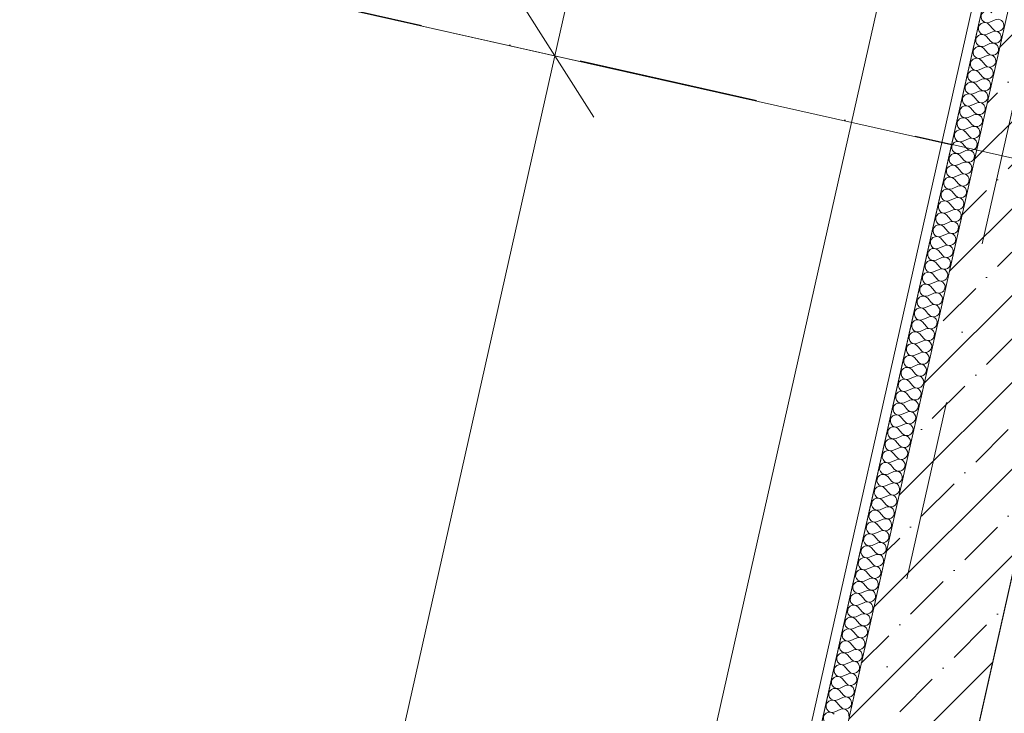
# Model space of a CAD drawing. Header units: millimetres. Extents: x -7218036 to -6936053, y 6003644 to 6210136.
# Tile 52 of 65: x -7186104 to -7184181, y 6143120 to 6144475. Entities that reach past the tile are written whole.
import ezdxf
from ezdxf.enums import TextEntityAlignment as Align

# ---------------------------------------------------------------- set-up
doc = ezdxf.new("R2010")
doc.units = ezdxf.units.MM
doc.header["$MEASUREMENT"] = 0
doc.linetypes.add('Штрихпунктирная', pattern=[670.277762, 352.777767, -176.388884, 0, -141.111112])
for name, color, linetype in [('S - автостоянка.АР', 7, 'Continuous'), ('S - МОП.АР', 7, 'Continuous'), ('АР-Стены_внешние_.АР', 7, 'Continuous'), ('АР-Стены_Перегородки_100_.АР', 7, 'Continuous'), ('АР-Чертеж-Оси_Осевые размеры.АР', 7, 'Continuous'), ('АР-Чертеж-Размеры.АР', 7, 'Continuous')]:
    doc.layers.add(name, color=color, linetype=linetype)
for name, color, linetype, lineweight in [('АР-рампа.АР_Ном._пера__1', 7, 'Continuous', 0), ('АР-Стены_внешние_.АР_Ном._пера__1', 7, 'Continuous', 0), ('АР-Стены_Перегородки_100_.АР_Ном._пера__1', 7, 'Continuous', 5), ('АР-Чертеж-Оси_Осевые размеры.АР_Ном._пера__120', 7, 'Continuous', 0), ('АР-Чертеж-Размеры.АР_Ном._пера__1', 7, 'Continuous', 0)]:
    doc.layers.add(name, color=color, linetype=linetype, lineweight=lineweight)
doc.styles.add('РЎР“Р•РќР•Р\xa0РР\xa0_РЎРўРР›Р¬_1', font='GOST_Common.ttf')
doc.styles.add('РЎР“Р•РќР•Р\xa0РР\xa0_РЎРўРР›Р¬_3', font='GOTHIC.TTF')
doc.dimstyles.new('СГЕНЕРИР_СТИЛЬ__10', dxfattribs={"dimtxt": 150, "dimasz": 190, "dimexe": 0.18, "dimexo": 2000, "dimgap": 0, "dimtad": 1, "dimdec": 0, "dimzin": 0, "dimdsep": 46, "dimtxsty": 'РЎР“Р•РќР•Р\xa0РР\xa0_РЎРўРР›Р¬_1', "dimblk": 'ARROWHEAD_6', "dimblk1": 'ARROWHEAD_6', "dimblk2": 'ARROWHEAD_6', "dimcen": 0.09, "dimclrd": 7, "dimclre": 7, "dimclrt": 7, "dimazin": 0, "dimtfac": 1, "dimtdec": 4, "dimtmove": 2, "dimatfit": 3, "dimfxl": 0, "dimtolj": 1, "dimtzin": 0, "dimarcsym": 0})
doc.dimstyles.new('СГЕНЕРИР_СТИЛЬ__8', dxfattribs={"dimtxt": 150, "dimasz": 190, "dimexe": 0.18, "dimexo": 2000, "dimgap": 0, "dimtad": 1, "dimdec": 0, "dimzin": 0, "dimdsep": 46, "dimtxsty": 'РЎР“Р•РќР•Р\xa0РР\xa0_РЎРўРР›Р¬_1', "dimblk": 'ARROWHEAD_6', "dimblk1": 'ARROWHEAD_6', "dimblk2": 'ARROWHEAD_6', "dimcen": 0.09, "dimclrd": 7, "dimclre": 7, "dimclrt": 7, "dimazin": 0, "dimtfac": 1, "dimtdec": 4, "dimtmove": 0, "dimatfit": 3, "dimfxl": 0, "dimtolj": 1, "dimtzin": 0, "dimarcsym": 0})

# ---------------------------------------------------------------- blocks, each defined once
blk = doc.blocks.new('*X541', base_point=(-6566190.3, 6562677.8))
at = {"layer": 'АР-Стены_Перегородки_100_.АР_Ном._пера__1', "color": 7, "linetype": 'Continuous', "lineweight": 0}
for p, q in [((-7184210.7, 6144465.6), (-7184202.9, 6144456.6)), ((-7184209.6, 6144470.3), (-7184198.8, 6144475.2)), ((-7184214.8, 6144447.1), (-7184204, 6144451.9)), ((-7184220.1, 6144423.8), (-7184209.2, 6144428.7)), ((-7184215.9, 6144442.4), (-7184208.2, 6144433.4)), ((-7184225.3, 6144400.6), (-7184214.4, 6144405.5)), ((-7184221.1, 6144419.2), (-7184213.4, 6144410.1)), ((-7184226.3, 6144396), (-7184218.6, 6144386.9)), ((-7184231.5, 6144372.7), (-7184223.8, 6144363.7)), ((-7184230.5, 6144377.4), (-7184219.6, 6144382.2)), ((-7184236.8, 6144349.5), (-7184229, 6144340.4)), ((-7184235.7, 6144354.1), (-7184224.9, 6144359)), ((-7184240.9, 6144330.9), (-7184230.1, 6144335.8)), ((-7184246.2, 6144307.7), (-7184235.3, 6144312.6)), ((-7184242, 6144326.3), (-7184234.3, 6144317.2)), ((-7184247.2, 6144303), (-7184239.5, 6144294)), ((-7184252.4, 6144279.8), (-7184244.7, 6144270.7)), ((-7184251.4, 6144284.4), (-7184240.5, 6144289.3)), ((-7184257.6, 6144256.6), (-7184249.9, 6144247.5)), ((-7184256.6, 6144261.2), (-7184245.7, 6144266.1)), ((-7184262.8, 6144233.3), (-7184255.1, 6144224.3)), ((-7184261.8, 6144238), (-7184250.9, 6144242.9)), ((-7184267, 6144214.8), (-7184256.2, 6144219.6)), ((-7184272.2, 6144191.5), (-7184261.4, 6144196.4)), ((-7184268.1, 6144210.1), (-7184260.3, 6144201)), ((-7184273.3, 6144186.9), (-7184265.6, 6144177.8)), ((-7184278.5, 6144163.6), (-7184270.8, 6144154.6)), ((-7184277.5, 6144168.3), (-7184266.6, 6144173.2)), ((-7184283.7, 6144140.4), (-7184276, 6144131.4)), ((-7184282.7, 6144145.1), (-7184271.8, 6144149.9)), ((-7184288.9, 6144117.2), (-7184281.2, 6144108.1)), ((-7184287.9, 6144121.8), (-7184277, 6144126.7)), ((-7184293.1, 6144098.6), (-7184282.3, 6144103.5)), ((-7184298.3, 6144075.4), (-7184287.5, 6144080.2)), ((-7184294.2, 6144094), (-7184286.4, 6144084.9)), ((-7184299.4, 6144070.7), (-7184291.6, 6144061.7)), ((-7184304.6, 6144047.5), (-7184296.9, 6144038.4)), ((-7184303.5, 6144052.1), (-7184292.7, 6144057)), ((-7184309.8, 6144024.3), (-7184302.1, 6144015.2)), ((-7184308.8, 6144028.9), (-7184297.9, 6144033.8)), ((-7184314, 6144005.7), (-7184303.1, 6144010.6)), ((-7184319.2, 6143982.4), (-7184308.3, 6143987.3)), ((-7184315, 6144001), (-7184307.3, 6143992)), ((-7184324.4, 6143959.2), (-7184313.6, 6143964.1)), ((-7184320.2, 6143977.8), (-7184312.5, 6143968.7)), ((-7184325.5, 6143954.6), (-7184317.7, 6143945.5)), ((-7184330.7, 6143931.3), (-7184323, 6143922.3)), ((-7184329.6, 6143936), (-7184318.8, 6143940.9)), ((-7184335.9, 6143908.1), (-7184328.2, 6143899)), ((-7184334.9, 6143912.8), (-7184324, 6143917.6)), ((-7184340.1, 6143889.5), (-7184329.2, 6143894.4)), ((-7184345.3, 6143866.3), (-7184334.4, 6143871.2)), ((-7184341.1, 6143884.9), (-7184333.4, 6143875.8)), ((-7184350.5, 6143843.1), (-7184339.6, 6143847.9)), ((-7184346.3, 6143861.6), (-7184338.6, 6143852.6)), ((-7184351.5, 6143838.4), (-7184343.8, 6143829.4)), ((-7184356.8, 6143815.2), (-7184349, 6143806.1)), ((-7184355.7, 6143819.8), (-7184344.9, 6143824.7)), ((-7184362, 6143792), (-7184354.3, 6143782.9)), ((-7184360.9, 6143796.6), (-7184350.1, 6143801.5)), ((-7184366.2, 6143773.4), (-7184355.3, 6143778.2)), ((-7184371.4, 6143750.1), (-7184360.5, 6143755)), ((-7184367.2, 6143768.7), (-7184359.5, 6143759.7)), ((-7184372.4, 6143745.5), (-7184364.7, 6143736.4)), ((-7184377.6, 6143722.3), (-7184369.9, 6143713.2)), ((-7184376.6, 6143726.9), (-7184365.7, 6143731.8)), ((-7184382.9, 6143699), (-7184375.1, 6143690)), ((-7184381.8, 6143703.7), (-7184371, 6143708.6)), ((-7184388.1, 6143675.8), (-7184380.3, 6143666.7)), ((-7184387, 6143680.4), (-7184376.2, 6143685.3)), ((-7184392.2, 6143657.2), (-7184381.4, 6143662.1)), ((-7184397.5, 6143634), (-7184386.6, 6143638.9)), ((-7184393.3, 6143652.6), (-7184385.6, 6143643.5)), ((-7184398.5, 6143629.3), (-7184390.8, 6143620.3)), ((-7184403.7, 6143606.1), (-7184396, 6143597)), ((-7184402.7, 6143610.8), (-7184391.8, 6143615.6)), ((-7184408.9, 6143582.9), (-7184401.2, 6143573.8)), ((-7184407.9, 6143587.5), (-7184397, 6143592.4)), ((-7184414.2, 6143559.6), (-7184406.4, 6143550.6)), ((-7184413.1, 6143564.3), (-7184402.3, 6143569.2)), ((-7184418.3, 6143541.1), (-7184407.5, 6143545.9)), ((-7184423.6, 6143517.8), (-7184412.7, 6143522.7)), ((-7184419.4, 6143536.4), (-7184411.6, 6143527.4)), ((-7184424.6, 6143513.2), (-7184416.9, 6143504.1)), ((-7184429.8, 6143490), (-7184422.1, 6143480.9)), ((-7184428.8, 6143494.6), (-7184417.9, 6143499.5)), ((-7184435, 6143466.7), (-7184427.3, 6143457.7)), ((-7184434, 6143471.4), (-7184423.1, 6143476.2)), ((-7184439.2, 6143448.1), (-7184428.3, 6143453)), ((-7184444.4, 6143424.9), (-7184433.6, 6143429.8)), ((-7184440.2, 6143443.5), (-7184432.5, 6143434.4)), ((-7184449.6, 6143401.7), (-7184438.8, 6143406.6)), ((-7184445.5, 6143420.3), (-7184437.7, 6143411.2)), ((-7184450.7, 6143397), (-7184443, 6143388)), ((-7184455.9, 6143373.8), (-7184448.2, 6143364.7)), ((-7184454.9, 6143378.4), (-7184444, 6143383.3)), ((-7184461.1, 6143350.6), (-7184453.4, 6143341.5)), ((-7184460.1, 6143355.2), (-7184449.2, 6143360.1)), ((-7184465.3, 6143332), (-7184454.4, 6143336.9)), ((-7184470.5, 6143308.7), (-7184459.7, 6143313.6)), ((-7184466.3, 6143327.3), (-7184458.6, 6143318.3)), ((-7184475.7, 6143285.5), (-7184464.9, 6143290.4)), ((-7184471.6, 6143304.1), (-7184463.8, 6143295)), ((-7184476.8, 6143280.9), (-7184469, 6143271.8)), ((-7184482, 6143257.6), (-7184474.3, 6143248.6)), ((-7184480.9, 6143262.3), (-7184470.1, 6143267.2)), ((-7184487.2, 6143234.4), (-7184479.5, 6143225.4)), ((-7184486.2, 6143239.1), (-7184475.3, 6143243.9)), ((-7184491.4, 6143215.8), (-7184480.5, 6143220.7)), ((-7184496.6, 6143192.6), (-7184485.7, 6143197.5)), ((-7184492.4, 6143211.2), (-7184484.7, 6143202.1)), ((-7184497.6, 6143187.9), (-7184489.9, 6143178.9)), ((-7184502.9, 6143164.7), (-7184495.1, 6143155.7)), ((-7184501.8, 6143169.4), (-7184491, 6143174.2)), ((-7184508.1, 6143141.5), (-7184500.3, 6143132.4)), ((-7184507, 6143146.1), (-7184496.2, 6143151)), ((-7184512.2, 6143122.9), (-7184501.4, 6143127.8))]:
    blk.add_line(p, q, dxfattribs=at)
for centre, start, end in [((-7184214.5, 6144481.1), 40.4717, 294.2115), ((-7184219.7, 6144457.9), 40.4717, 294.2115), ((-7184193.9, 6144464.3), 347.3416, 114.2115), ((-7184224.9, 6144434.7), 40.4717, 294.2115), ((-7184199.1, 6144441.1), 347.3416, 114.2115), ((-7184193.9, 6144464.3), 220.4717, 347.3416), ((-7184204.3, 6144417.9), 347.3416, 114.2115), ((-7184199.1, 6144441.1), 220.4717, 347.3416), ((-7184230.2, 6144411.5), 40.4717, 294.2115), ((-7184209.5, 6144394.6), 347.3416, 114.2115), ((-7184204.3, 6144417.9), 220.4717, 347.3416), ((-7184235.4, 6144388.2), 40.4717, 294.2115), ((-7184209.5, 6144394.6), 220.4717, 347.3416), ((-7184240.6, 6144365), 40.4717, 294.2115), ((-7184214.8, 6144371.4), 220.4717, 347.3416), ((-7184214.8, 6144371.4), 347.3416, 114.2115), ((-7184245.8, 6144341.8), 40.4717, 294.2115), ((-7184220, 6144348.2), 347.3416, 114.2115), ((-7184251, 6144318.5), 40.4717, 294.2115), ((-7184225.2, 6144324.9), 347.3416, 114.2115), ((-7184220, 6144348.2), 220.4717, 347.3416), ((-7184230.4, 6144301.7), 347.3416, 114.2115), ((-7184225.2, 6144324.9), 220.4717, 347.3416), ((-7184256.3, 6144295.3), 40.4717, 294.2115), ((-7184235.6, 6144278.5), 347.3416, 114.2115), ((-7184230.4, 6144301.7), 220.4717, 347.3416), ((-7184261.5, 6144272.1), 40.4717, 294.2115), ((-7184235.6, 6144278.5), 220.4717, 347.3416), ((-7184266.7, 6144248.8), 40.4717, 294.2115), ((-7184240.8, 6144255.2), 220.4717, 347.3416), ((-7184240.8, 6144255.2), 347.3416, 114.2115), ((-7184271.9, 6144225.6), 40.4717, 294.2115), ((-7184246.1, 6144232), 347.3416, 114.2115), ((-7184277.1, 6144202.4), 40.4717, 294.2115), ((-7184251.3, 6144208.8), 347.3416, 114.2115), ((-7184246.1, 6144232), 220.4717, 347.3416), ((-7184256.5, 6144185.5), 347.3416, 114.2115), ((-7184251.3, 6144208.8), 220.4717, 347.3416), ((-7184282.3, 6144179.1), 40.4717, 294.2115), ((-7184256.5, 6144185.5), 220.4717, 347.3416), ((-7184287.6, 6144155.9), 40.4717, 294.2115), ((-7184261.7, 6144162.3), 220.4717, 347.3416), ((-7184261.7, 6144162.3), 347.3416, 114.2115), ((-7184292.8, 6144132.7), 40.4717, 294.2115), ((-7184266.9, 6144139.1), 220.4717, 347.3416), ((-7184266.9, 6144139.1), 347.3416, 114.2115), ((-7184298, 6144109.5), 40.4717, 294.2115), ((-7184272.2, 6144115.9), 347.3416, 114.2115), ((-7184303.2, 6144086.2), 40.4717, 294.2115), ((-7184277.4, 6144092.6), 347.3416, 114.2115), ((-7184272.2, 6144115.9), 220.4717, 347.3416), ((-7184282.6, 6144069.4), 347.3416, 114.2115), ((-7184277.4, 6144092.6), 220.4717, 347.3416), ((-7184308.4, 6144063), 40.4717, 294.2115), ((-7184282.6, 6144069.4), 220.4717, 347.3416), ((-7184313.6, 6144039.8), 40.4717, 294.2115), ((-7184287.8, 6144046.2), 220.4717, 347.3416), ((-7184287.8, 6144046.2), 347.3416, 114.2115), ((-7184318.9, 6144016.5), 40.4717, 294.2115), ((-7184293, 6144022.9), 347.3416, 114.2115), ((-7184324.1, 6143993.3), 40.4717, 294.2115), ((-7184298.2, 6143999.7), 347.3416, 114.2115), ((-7184293, 6144022.9), 220.4717, 347.3416), ((-7184303.5, 6143976.5), 347.3416, 114.2115), ((-7184298.2, 6143999.7), 220.4717, 347.3416), ((-7184329.3, 6143970.1), 40.4717, 294.2115), ((-7184308.7, 6143953.2), 347.3416, 114.2115), ((-7184303.5, 6143976.5), 220.4717, 347.3416), ((-7184334.5, 6143946.8), 40.4717, 294.2115), ((-7184308.7, 6143953.2), 220.4717, 347.3416), ((-7184339.7, 6143923.6), 40.4717, 294.2115), ((-7184313.9, 6143930), 220.4717, 347.3416), ((-7184313.9, 6143930), 347.3416, 114.2115), ((-7184345, 6143900.4), 40.4717, 294.2115), ((-7184319.1, 6143906.8), 347.3416, 114.2115), ((-7184350.2, 6143877.1), 40.4717, 294.2115), ((-7184324.3, 6143883.5), 347.3416, 114.2115), ((-7184319.1, 6143906.8), 220.4717, 347.3416), ((-7184329.5, 6143860.3), 347.3416, 114.2115), ((-7184324.3, 6143883.5), 220.4717, 347.3416), ((-7184355.4, 6143853.9), 40.4717, 294.2115), ((-7184334.8, 6143837.1), 347.3416, 114.2115), ((-7184329.5, 6143860.3), 220.4717, 347.3416), ((-7184360.6, 6143830.7), 40.4717, 294.2115), ((-7184334.8, 6143837.1), 220.4717, 347.3416), ((-7184365.8, 6143807.5), 40.4717, 294.2115), ((-7184340, 6143813.9), 220.4717, 347.3416), ((-7184340, 6143813.9), 347.3416, 114.2115), ((-7184371, 6143784.2), 40.4717, 294.2115), ((-7184345.2, 6143790.6), 347.3416, 114.2115), ((-7184376.3, 6143761), 40.4717, 294.2115), ((-7184350.4, 6143767.4), 347.3416, 114.2115), ((-7184345.2, 6143790.6), 220.4717, 347.3416), ((-7184355.6, 6143744.2), 347.3416, 114.2115), ((-7184350.4, 6143767.4), 220.4717, 347.3416), ((-7184381.5, 6143737.8), 40.4717, 294.2115), ((-7184360.9, 6143720.9), 347.3416, 114.2115), ((-7184355.6, 6143744.2), 220.4717, 347.3416), ((-7184386.7, 6143714.5), 40.4717, 294.2115), ((-7184360.9, 6143720.9), 220.4717, 347.3416), ((-7184391.9, 6143691.3), 40.4717, 294.2115), ((-7184366.1, 6143697.7), 220.4717, 347.3416), ((-7184366.1, 6143697.7), 347.3416, 114.2115), ((-7184397.1, 6143668.1), 40.4717, 294.2115), ((-7184371.3, 6143674.5), 347.3416, 114.2115), ((-7184402.3, 6143644.8), 40.4717, 294.2115), ((-7184376.5, 6143651.2), 347.3416, 114.2115), ((-7184371.3, 6143674.5), 220.4717, 347.3416), ((-7184381.7, 6143628), 347.3416, 114.2115), ((-7184376.5, 6143651.2), 220.4717, 347.3416), ((-7184407.6, 6143621.6), 40.4717, 294.2115), ((-7184381.7, 6143628), 220.4717, 347.3416), ((-7184412.8, 6143598.4), 40.4717, 294.2115), ((-7184386.9, 6143604.8), 220.4717, 347.3416), ((-7184386.9, 6143604.8), 347.3416, 114.2115), ((-7184418, 6143575.1), 40.4717, 294.2115), ((-7184392.2, 6143581.5), 220.4717, 347.3416), ((-7184392.2, 6143581.5), 347.3416, 114.2115), ((-7184423.2, 6143551.9), 40.4717, 294.2115), ((-7184397.4, 6143558.3), 347.3416, 114.2115), ((-7184428.4, 6143528.7), 40.4717, 294.2115), ((-7184402.6, 6143535.1), 347.3416, 114.2115), ((-7184397.4, 6143558.3), 220.4717, 347.3416), ((-7184407.8, 6143511.9), 347.3416, 114.2115), ((-7184402.6, 6143535.1), 220.4717, 347.3416), ((-7184433.7, 6143505.5), 40.4717, 294.2115), ((-7184407.8, 6143511.9), 220.4717, 347.3416), ((-7184438.9, 6143482.2), 40.4717, 294.2115), ((-7184413, 6143488.6), 220.4717, 347.3416), ((-7184413, 6143488.6), 347.3416, 114.2115), ((-7184444.1, 6143459), 40.4717, 294.2115), ((-7184418.2, 6143465.4), 347.3416, 114.2115), ((-7184449.3, 6143435.8), 40.4717, 294.2115), ((-7184423.5, 6143442.2), 347.3416, 114.2115), ((-7184418.2, 6143465.4), 220.4717, 347.3416), ((-7184428.7, 6143418.9), 347.3416, 114.2115), ((-7184423.5, 6143442.2), 220.4717, 347.3416), ((-7184454.5, 6143412.5), 40.4717, 294.2115), ((-7184433.9, 6143395.7), 347.3416, 114.2115), ((-7184428.7, 6143418.9), 220.4717, 347.3416), ((-7184459.7, 6143389.3), 40.4717, 294.2115), ((-7184433.9, 6143395.7), 220.4717, 347.3416), ((-7184465, 6143366.1), 40.4717, 294.2115), ((-7184439.1, 6143372.5), 220.4717, 347.3416), ((-7184439.1, 6143372.5), 347.3416, 114.2115), ((-7184470.2, 6143342.8), 40.4717, 294.2115), ((-7184444.3, 6143349.2), 347.3416, 114.2115), ((-7184475.4, 6143319.6), 40.4717, 294.2115), ((-7184449.6, 6143326), 347.3416, 114.2115), ((-7184444.3, 6143349.2), 220.4717, 347.3416), ((-7184454.8, 6143302.8), 347.3416, 114.2115), ((-7184449.6, 6143326), 220.4717, 347.3416), ((-7184480.6, 6143296.4), 40.4717, 294.2115), ((-7184460, 6143279.5), 347.3416, 114.2115), ((-7184454.8, 6143302.8), 220.4717, 347.3416), ((-7184485.8, 6143273.1), 40.4717, 294.2115), ((-7184460, 6143279.5), 220.4717, 347.3416), ((-7184491, 6143249.9), 40.4717, 294.2115), ((-7184465.2, 6143256.3), 220.4717, 347.3416), ((-7184465.2, 6143256.3), 347.3416, 114.2115), ((-7184496.3, 6143226.7), 40.4717, 294.2115), ((-7184470.4, 6143233.1), 347.3416, 114.2115), ((-7184501.5, 6143203.5), 40.4717, 294.2115), ((-7184475.6, 6143209.9), 347.3416, 114.2115), ((-7184470.4, 6143233.1), 220.4717, 347.3416), ((-7184480.9, 6143186.6), 347.3416, 114.2115), ((-7184475.6, 6143209.9), 220.4717, 347.3416), ((-7184506.7, 6143180.2), 40.4717, 294.2115), ((-7184486.1, 6143163.4), 347.3416, 114.2115), ((-7184480.9, 6143186.6), 220.4717, 347.3416), ((-7184511.9, 6143157), 40.4717, 294.2115), ((-7184486.1, 6143163.4), 220.4717, 347.3416), ((-7184517.1, 6143133.8), 40.4717, 294.2115), ((-7184491.3, 6143140.2), 220.4717, 347.3416), ((-7184491.3, 6143140.2), 347.3416, 114.2115), ((-7184522.3, 6143110.5), 40.4717, 294.2115), ((-7184496.5, 6143116.9), 347.3416, 114.2115)]:
    blk.add_arc(centre, 11.9, start, end, dxfattribs=at)
blk = doc.blocks.new('Стена_307_2', base_point=(-7185857.8, 6136996.3))
at = {"layer": 'АР-Стены_Перегородки_100_.АР_Ном._пера__1', "color": 7, "linetype": 'Continuous', "lineweight": 0, "flags": 128}
for points in [[(-7182569, 6151867.3), (-7185906.5, 6137007.3)], [(-7185857.8, 6136996.3), (-7182533.4, 6151797.8)]]:
    blk.add_lwpolyline(points, dxfattribs=at)
at = {"layer": 'АР-Стены_Перегородки_100_.АР', "color": 7, "lineweight": 0}
blk.add_blockref('*X541', (-6566190.3, 6562677.8), dxfattribs=at)
blk = doc.blocks.new('Стандартный Маркер Сетки[20]_2', base_point=(-7182312.1, 6152552))
at = {"layer": 'АР-Чертеж-Оси_Осевые размеры.АР_Ном._пера__120', "color": 7, "linetype": 'Штрихпунктирная', "lineweight": 0}
blk.add_line((-7182531.3, 6151576.3), (-7187093.8, 6131261.9), dxfattribs=at)
at = {"layer": 'АР-Чертеж-Оси_Осевые размеры.АР_Ном._пера__120', "color": 7, "lineweight": 0, "style": 'РЎР“Р•РќР•Р\xa0РР\xa0_РЎРўРР›Р¬_3'}
blk.add_attdef('AC_MarkerText_1', text='', height=350, rotation=347.3417, dxfattribs=at).set_placement((-7187352.5, 6129979.4), align=Align.TOP_CENTER)
blk = doc.blocks.new('Стандартный Маркер Сетки[35]_2', base_point=(-7182312.1, 6152552))
at = {"layer": 'АР-Чертеж-Оси_Осевые размеры.АР_Ном._пера__120', "color": 7, "linetype": 'Штрихпунктирная', "lineweight": 0}
blk.add_line((-7182531.3, 6151576.3), (-7187093.8, 6131261.9), dxfattribs=at)
at = {"layer": 'АР-Чертеж-Оси_Осевые размеры.АР_Ном._пера__120', "color": 7, "lineweight": 0, "style": 'РЎР“Р•РќР•Р\xa0РР\xa0_РЎРўРР›Р¬_3'}
blk.add_attdef('AC_MarkerText_1', text='', height=350, rotation=347.3417, dxfattribs=at).set_placement((-7187352.5, 6129979.4), align=Align.TOP_CENTER)
blk = doc.blocks.new('Стандартный Маркер Сетки[38]_2', base_point=(-7182312.1, 6152552))
at = {"layer": 'АР-Чертеж-Оси_Осевые размеры.АР_Ном._пера__120', "color": 7, "linetype": 'Штрихпунктирная', "lineweight": 0}
blk.add_line((-7182531.3, 6151576.3), (-7187093.8, 6131261.9), dxfattribs=at)
at = {"layer": 'АР-Чертеж-Оси_Осевые размеры.АР_Ном._пера__120', "color": 7, "lineweight": 0, "style": 'РЎР“Р•РќР•Р\xa0РР\xa0_РЎРўРР›Р¬_3'}
blk.add_attdef('AC_MarkerText_1', text='', height=350, rotation=347.3417, dxfattribs=at).set_placement((-7187352.5, 6129979.4), align=Align.TOP_CENTER)
blk = doc.blocks.new('Стандартный Маркер Сетки[39]_2', base_point=(-7182312.1, 6152552))
at = {"layer": 'АР-Чертеж-Оси_Осевые размеры.АР_Ном._пера__120', "color": 7, "linetype": 'Штрихпунктирная', "lineweight": 0}
blk.add_line((-7182531.3, 6151576.3), (-7187093.8, 6131261.9), dxfattribs=at)
at = {"layer": 'АР-Чертеж-Оси_Осевые размеры.АР_Ном._пера__120', "color": 7, "lineweight": 0, "style": 'РЎР“Р•РќР•Р\xa0РР\xa0_РЎРўРР›Р¬_3'}
blk.add_attdef('AC_MarkerText_1', text='', height=350, rotation=347.3417, dxfattribs=at).set_placement((-7187352.5, 6129979.4), align=Align.TOP_CENTER)
blk = doc.blocks.new('Стандартный Маркер Сетки[146]_2', base_point=(-7182312.1, 6152552))
at = {"layer": 'АР-Чертеж-Оси_Осевые размеры.АР_Ном._пера__120', "color": 7, "linetype": 'Штрихпунктирная', "lineweight": 0}
blk.add_line((-7182531.3, 6151576.3), (-7187093.8, 6131261.9), dxfattribs=at)
at = {"layer": 'АР-Чертеж-Оси_Осевые размеры.АР_Ном._пера__120', "color": 7, "lineweight": 0, "style": 'РЎР“Р•РќР•Р\xa0РР\xa0_РЎРўРР›Р¬_3'}
blk.add_attdef('AC_MarkerText_1', text='', height=350, rotation=347.3417, dxfattribs=at).set_placement((-7187352.5, 6129979.4), align=Align.TOP_CENTER)
blk = doc.blocks.new('Стандартный Маркер Сетки[161]_2', base_point=(-7182312.1, 6152552))
at = {"layer": 'АР-Чертеж-Оси_Осевые размеры.АР_Ном._пера__120', "color": 7, "linetype": 'Штрихпунктирная', "lineweight": 0}
blk.add_line((-7182531.3, 6151576.3), (-7187093.8, 6131261.9), dxfattribs=at)
at = {"layer": 'АР-Чертеж-Оси_Осевые размеры.АР_Ном._пера__120', "color": 7, "lineweight": 0, "style": 'РЎР“Р•РќР•Р\xa0РР\xa0_РЎРўРР›Р¬_3'}
blk.add_attdef('AC_MarkerText_1', text='', height=350, rotation=347.3417, dxfattribs=at).set_placement((-7187352.5, 6129979.4), align=Align.TOP_CENTER)
blk = doc.blocks.new('Стандартный Маркер Сетки[164]_2', base_point=(-7182312.1, 6152552))
at = {"layer": 'АР-Чертеж-Оси_Осевые размеры.АР_Ном._пера__120', "color": 7, "linetype": 'Штрихпунктирная', "lineweight": 0}
blk.add_line((-7182531.3, 6151576.3), (-7187093.8, 6131261.9), dxfattribs=at)
at = {"layer": 'АР-Чертеж-Оси_Осевые размеры.АР_Ном._пера__120', "color": 7, "lineweight": 0, "style": 'РЎР“Р•РќР•Р\xa0РР\xa0_РЎРўРР›Р¬_3'}
blk.add_attdef('AC_MarkerText_1', text='', height=350, rotation=347.3417, dxfattribs=at).set_placement((-7187352.5, 6129979.4), align=Align.TOP_CENTER)
blk = doc.blocks.new('Стандартный Маркер Сетки[165]_2', base_point=(-7182312.1, 6152552))
at = {"layer": 'АР-Чертеж-Оси_Осевые размеры.АР_Ном._пера__120', "color": 7, "linetype": 'Штрихпунктирная', "lineweight": 0}
blk.add_line((-7182531.3, 6151576.3), (-7187093.8, 6131261.9), dxfattribs=at)
at = {"layer": 'АР-Чертеж-Оси_Осевые размеры.АР_Ном._пера__120', "color": 7, "lineweight": 0, "style": 'РЎР“Р•РќР•Р\xa0РР\xa0_РЎРўРР›Р¬_3'}
blk.add_attdef('AC_MarkerText_1', text='', height=350, rotation=347.3417, dxfattribs=at).set_placement((-7187352.5, 6129979.4), align=Align.TOP_CENTER)
blk = doc.blocks.new('*D1082', base_point=(-6566190.3, 6562677.8))
at = {"layer": 'АР-Чертеж-Размеры.АР_Ном._пера__1', "color": 7, "linetype": 'Continuous', "lineweight": 0}
for p, q in [((-7184875.8, 6144363.6), (-7185967.2, 6144608.7)), ((-7185134.4, 6144524.2), (-7184983, 6144285.2)), ((-7185898.7, 6140664.6), (-7185058.7, 6144404.7)), ((-7185715.8, 6140623.5), (-7186807.3, 6140868.6)), ((-7185974.4, 6140784.1), (-7185823.1, 6140545.1)), ((-7186337, 6138713.2), (-7185898.7, 6140664.6))]:
    blk.add_line(p, q, dxfattribs=at)
at = {"layer": 'АР-Чертеж-Размеры.АР_Ном._пера__1', "color": 7, "lineweight": 0, "insert": (-7185560.2, 6142308.5), "char_height": 150, "attachment_point": 7, "rotation": 77.3416, "style": 'РЎР“Р•РќР•Р\xa0РР\xa0_РЎРўРР›Р¬_1'}
blk.add_mtext('\\A1;{\\pql;\\fGOST Common|b0|i0|c204|p0;\\W1.000000;3\xa0833}', dxfattribs=at)
blk = doc.blocks.new('ARROWHEAD_6')
at = {"color": 0, "linetype": 'Continuous', "lineweight": 0}
for p, q in [((-0.5, -0.5), (0.5, 0.5)), ((0, 0), (-1, 0))]:
    blk.add_line(p, q, dxfattribs=at)
blk = doc.blocks.new('*D1083', base_point=(-6566190.3, 6562677.8))
at = {"layer": 'АР-Чертеж-Размеры.АР_Ном._пера__1', "color": 7, "linetype": 'Continuous', "lineweight": 0}
for p, q in [((-7184696.1, 6146475.6), (-7184544.8, 6146236.6)), ((-7185058.7, 6144404.7), (-7184620.4, 6146356.1)), ((-7184875.8, 6144363.6), (-7185967.2, 6144608.7)), ((-7185134.4, 6144524.2), (-7184983, 6144285.2)), ((-7185898.7, 6140664.6), (-7185058.7, 6144404.7))]:
    blk.add_line(p, q, dxfattribs=at)
at = {"layer": 'АР-Чертеж-Размеры.АР_Ном._пера__1', "color": 7, "lineweight": 0, "insert": (-7184921.1, 6145154.3), "char_height": 150, "attachment_point": 7, "rotation": 77.3416, "style": 'РЎР“Р•РќР•Р\xa0РР\xa0_РЎРўРР›Р¬_1'}
blk.add_mtext('\\A1;{\\pql;\\fGOST Common|b0|i0|c204|p0;\\W1.000000;2\xa0000}', dxfattribs=at)
blk = doc.blocks.new('*D1084', base_point=(-6566190.3, 6562677.8))
at = {"layer": 'АР-Чертеж-Размеры.АР_Ном._пера__1', "color": 7, "linetype": 'Continuous', "lineweight": 0}
for p, q in [((-7184291.7, 6147819.6), (-7184258.8, 6147966)), ((-7184216.1, 6147700.1), (-7184367.4, 6147939.1)), ((-7183731.8, 6147693.9), (-7184474.7, 6147860.7)), ((-7184620.4, 6146356.1), (-7184291.7, 6147819.6)), ((-7184696.1, 6146475.6), (-7184544.8, 6146236.6)), ((-7184041, 6146225.9), (-7184803.4, 6146397.2)), ((-7185058.7, 6144404.7), (-7184620.4, 6146356.1))]:
    blk.add_line(p, q, dxfattribs=at)
at = {"layer": 'АР-Чертеж-Размеры.АР_Ном._пера__1', "color": 7, "lineweight": 0, "insert": (-7184477, 6147131.4), "char_height": 150, "attachment_point": 7, "rotation": 77.3416, "style": 'РЎР“Р•РќР•Р\xa0РР\xa0_РЎРўРР›Р¬_1'}
blk.add_mtext('\\A1;{\\pql;\\fGOST Common|b0|i0|c204|p0;\\W1.000000;1\xa0500}', dxfattribs=at)
blk = doc.blocks.new('Стена_446_2', base_point=(-7185758.6, 6136867.2))
at = {"layer": 'АР-Стены_внешние_.АР', "linetype": 'Continuous', "lineweight": 0, "true_color": 0x000000}
h = blk.add_hatch(dxfattribs=at)
h.set_pattern_fill('Железобетон__project__0002', color=18, style=0, pattern_type=2)
h.set_pattern_definition([(45, (-6566190.34, 6562677.8), (-84.852814, 84.852814), []), (45, (-6566232.77, 6562720.22), (-84.852814, 84.852814), [90, -30, 0, -30])])
h.paths.add_polyline_path([(-7185609.3, 6136961.8), (-7183936.4, 6144410.3), (-7184180.3, 6144465.1), (-7185853.2, 6137016.6)])
at = {"layer": 'АР-Стены_внешние_.АР_Ном._пера__1', "color": 7, "linetype": 'Continuous', "lineweight": 5, "flags": 128}
for points in [[(-7184180.3, 6144465.1), (-7185853.2, 6137016.6)], [(-7185609.3, 6136961.8), (-7183936.4, 6144410.3)]]:
    blk.add_lwpolyline(points, dxfattribs=at)
blk = doc.blocks.new('Стандартный Маркер Сетки[188]_2', base_point=(-7215418.6, 6151224.6))
at = {"layer": 'АР-Чертеж-Оси_Осевые размеры.АР_Ном._пера__120', "color": 7, "linetype": 'Штрихпунктирная', "lineweight": 0}
blk.add_line((-7214442.9, 6151005.4), (-7135501.7, 6133275.6), dxfattribs=at)
at = {"layer": 'АР-Чертеж-Оси_Осевые размеры.АР_Ном._пера__120', "color": 7, "lineweight": 0, "style": 'РЎР“Р•РќР•Р\xa0РР\xa0_РЎРўРР›Р¬_3'}
for tag, p in [('AC_MarkerText_1_0', (-7215836.5, 6151515.2)), ('AC_MarkerText_1_1', (-7133968.2, 6133128))]:
    blk.add_attdef(tag, text='', height=350, rotation=347.3417, dxfattribs=at).set_placement(p, align=Align.TOP_CENTER)
blk = doc.blocks.new('Пандус Прямой 23[191]_2', base_point=(-7186162.4, 6144652.6))
at = {"layer": 'АР-рампа.АР_Ном._пера__1', "color": 7, "linetype": 'Continuous', "lineweight": 0}
for p, q in [((-7184284.2, 6144230.7), (-7186045.3, 6144626.3)), ((-7184479.3, 6144274.6), (-7185319.3, 6140534.4)), ((-7184284.2, 6144230.7), (-7185124.2, 6140490.6))]:
    blk.add_line(p, q, dxfattribs=at)
at = {"layer": 'АР-рампа.АР_Ном._пера__1', "color": 7, "linetype": 'Continuous', "lineweight": 0, "style": 'РЎР“Р•РќР•Р\xa0РР\xa0_РЎРўРР›Р¬_1'}
blk.add_attdef('mainPercentage', text='', height=300, rotation=77.3417, dxfattribs=at).set_placement((-7186724.4, 6142829.9), align=Align.MIDDLE_CENTER)
blk = doc.blocks.new('Пандус Прямой 23[252]_2', base_point=(-7185724.1, 6146604))
at = {"layer": 'АР-рампа.АР_Ном._пера__1', "color": 7, "linetype": 'Continuous', "lineweight": 0}
for p, q in [((-7184041, 6146225.9), (-7184479.3, 6144274.6)), ((-7183845.9, 6146182.1), (-7184284.2, 6144230.7)), ((-7184284.2, 6144230.7), (-7188040.6, 6145074.4))]:
    blk.add_line(p, q, dxfattribs=at)
at = {"layer": 'АР-рампа.АР_Ном._пера__1', "color": 7, "linetype": 'Continuous', "lineweight": 0, "style": 'РЎР“Р•РќР•Р\xa0РР\xa0_РЎРўРР›Р¬_1'}
blk.add_attdef('mainPercentage', text='', height=300, rotation=77.3417, dxfattribs=at).set_placement((-7186085.3, 6145675.6), align=Align.MIDDLE_CENTER)
blk = doc.blocks.new('Стандартный Маркер Сетки[260]_2', base_point=(-7215418.6, 6151224.6))
at = {"layer": 'АР-Чертеж-Оси_Осевые размеры.АР_Ном._пера__120', "color": 7, "linetype": 'Штрихпунктирная', "lineweight": 0}
blk.add_line((-7214442.9, 6151005.4), (-7135501.7, 6133275.6), dxfattribs=at)
at = {"layer": 'АР-Чертеж-Оси_Осевые размеры.АР_Ном._пера__120', "color": 7, "lineweight": 0, "style": 'РЎР“Р•РќР•Р\xa0РР\xa0_РЎРўРР›Р¬_3'}
for tag, p in [('AC_MarkerText_1_0', (-7215836.5, 6151515.2)), ('AC_MarkerText_1_1', (-7133968.2, 6133128))]:
    blk.add_attdef(tag, text='', height=350, rotation=347.3417, dxfattribs=at).set_placement(p, align=Align.TOP_CENTER)
blk = doc.blocks.new('Стандартный Маркер Сетки[274]_2', base_point=(-7215418.6, 6151224.6))
at = {"layer": 'АР-Чертеж-Оси_Осевые размеры.АР_Ном._пера__120', "color": 7, "linetype": 'Штрихпунктирная', "lineweight": 0}
blk.add_line((-7214442.9, 6151005.4), (-7135501.7, 6133275.6), dxfattribs=at)
at = {"layer": 'АР-Чертеж-Оси_Осевые размеры.АР_Ном._пера__120', "color": 7, "lineweight": 0, "style": 'РЎР“Р•РќР•Р\xa0РР\xa0_РЎРўРР›Р¬_3'}
for tag, p in [('AC_MarkerText_1_0', (-7215836.5, 6151515.2)), ('AC_MarkerText_1_1', (-7133968.2, 6133128))]:
    blk.add_attdef(tag, text='', height=350, rotation=347.3417, dxfattribs=at).set_placement(p, align=Align.TOP_CENTER)
blk = doc.blocks.new('Стандартный Маркер Сетки[286]_2', base_point=(-7215418.6, 6151224.6))
at = {"layer": 'АР-Чертеж-Оси_Осевые размеры.АР_Ном._пера__120', "color": 7, "linetype": 'Штрихпунктирная', "lineweight": 0}
blk.add_line((-7214442.9, 6151005.4), (-7135501.7, 6133275.6), dxfattribs=at)
at = {"layer": 'АР-Чертеж-Оси_Осевые размеры.АР_Ном._пера__120', "color": 7, "lineweight": 0, "style": 'РЎР“Р•РќР•Р\xa0РР\xa0_РЎРўРР›Р¬_3'}
for tag, p in [('AC_MarkerText_1_0', (-7215836.5, 6151515.2)), ('AC_MarkerText_1_1', (-7133968.2, 6133128))]:
    blk.add_attdef(tag, text='', height=350, rotation=347.3417, dxfattribs=at).set_placement(p, align=Align.TOP_CENTER)

msp = doc.modelspace()

# ---------------------------------------------------------------- linework, layer by layer
at = {"layer": 'S - автостоянка.АР', "color": 9, "linetype": 'Continuous', "lineweight": 0, "true_color": 0xaec5d5, "flags": 128}
msp.add_lwpolyline([(-7177761.7, 6142818.6), (-7183980.3, 6144214.9), (-7184362.1, 6142512.2), (-7184413.9, 6142281.7), (-7185094.2, 6139253.6), (-7181591, 6138467.9), (-7181722.6, 6137882), (-7182106.2, 6136175), (-7181325.4, 6135999.7), (-7181380.4, 6135755.8), (-7179126.6, 6135247.8)], dxfattribs=at)
at = {"layer": 'S - МОП.АР', "color": 254, "linetype": 'Continuous', "lineweight": 0, "true_color": 0xd6d6d6, "flags": 128}
msp.add_lwpolyline([(-7193178.3, 6139993.2), (-7193469.8, 6138695.5), (-7185927.8, 6137001.6), (-7183536.1, 6147649.9), (-7191078.2, 6149343.8), (-7191576.4, 6147125.5), (-7191576.5, 6147125.5), (-7192214.2, 6144286), (-7192477.2, 6143115.2), (-7192915.4, 6141164.1)], close=True, dxfattribs=at)

# ---------------------------------------------------------------- block references
at = {"layer": 'АР-рампа.АР_Ном._пера__1', "color": 7, "linetype": 'Continuous', "lineweight": 0}
for name, p in [('Пандус Прямой 23[252]_2', (-7185724.1, 6146604)), ('Пандус Прямой 23[191]_2', (-7186162.4, 6144652.6))]:
    msp.add_blockref(name, p, dxfattribs=at)
at = {"layer": 'АР-Стены_внешние_.АР', "color": 7, "lineweight": 0}
msp.add_blockref('Стена_446_2', (-7185758.6, 6136867.2), dxfattribs=at)
at = {"layer": 'АР-Стены_Перегородки_100_.АР', "color": 7, "lineweight": 0}
msp.add_blockref('Стена_307_2', (-7185857.8, 6136996.3), dxfattribs=at)
at = {"layer": 'АР-Чертеж-Оси_Осевые размеры.АР', "color": 8, "linetype": 'Continuous', "lineweight": 15}
for name, p in [('Стандартный Маркер Сетки[20]_2', (-7182312.1, 6152552)), ('Стандартный Маркер Сетки[35]_2', (-7182312.1, 6152552)), ('Стандартный Маркер Сетки[38]_2', (-7182312.1, 6152552)), ('Стандартный Маркер Сетки[39]_2', (-7182312.1, 6152552)), ('Стандартный Маркер Сетки[146]_2', (-7182312.1, 6152552)), ('Стандартный Маркер Сетки[161]_2', (-7182312.1, 6152552)), ('Стандартный Маркер Сетки[164]_2', (-7182312.1, 6152552)), ('Стандартный Маркер Сетки[165]_2', (-7182312.1, 6152552)), ('Стандартный Маркер Сетки[188]_2', (-7215418.6, 6151224.6)), ('Стандартный Маркер Сетки[260]_2', (-7215418.6, 6151224.6)), ('Стандартный Маркер Сетки[274]_2', (-7215418.6, 6151224.6)), ('Стандартный Маркер Сетки[286]_2', (-7215418.6, 6151224.6))]:
    msp.add_blockref(name, p, dxfattribs=at)

# ---------------------------------------------------------------- dimensions: what is measured, and where the dimension line sits
at = {"layer": 'АР-Чертеж-Размеры.АР', "color": 7, "linetype": 'Continuous', "lineweight": 0}
for base, p1, p2, dimstyle, picture, middle in [((-7184291.7, 6147819.6), (-7183845.9, 6146182.1), (-7183536.7, 6147650), 'СГЕНЕРИР_СТИЛЬ__10', '*D1084', (-7184493.8, 6147398.9)), ((-7184620.4, 6146356.1), (-7186162.4, 6144652.6), (-7183845.9, 6146182.1), 'СГЕНЕРИР_СТИЛЬ__8', '*D1083', (-7184937.9, 6145421.8)), ((-7185058.7, 6144404.7), (-7187002.4, 6140912.5), (-7186162.4, 6144652.6), 'СГЕНЕРИР_СТИЛЬ__8', '*D1082', (-7185577, 6142576))]:
    dim = msp.add_linear_dim(base=base, p1=p1, p2=p2, angle=77.3416, dimstyle=dimstyle, dxfattribs=at)
    dim.commit()
    dim.dimension.update_dxf_attribs({"geometry": picture, "text_midpoint": middle, "dimtype": 160, "text_rotation": 77.3416})

doc.saveas('drawing.dxf')
